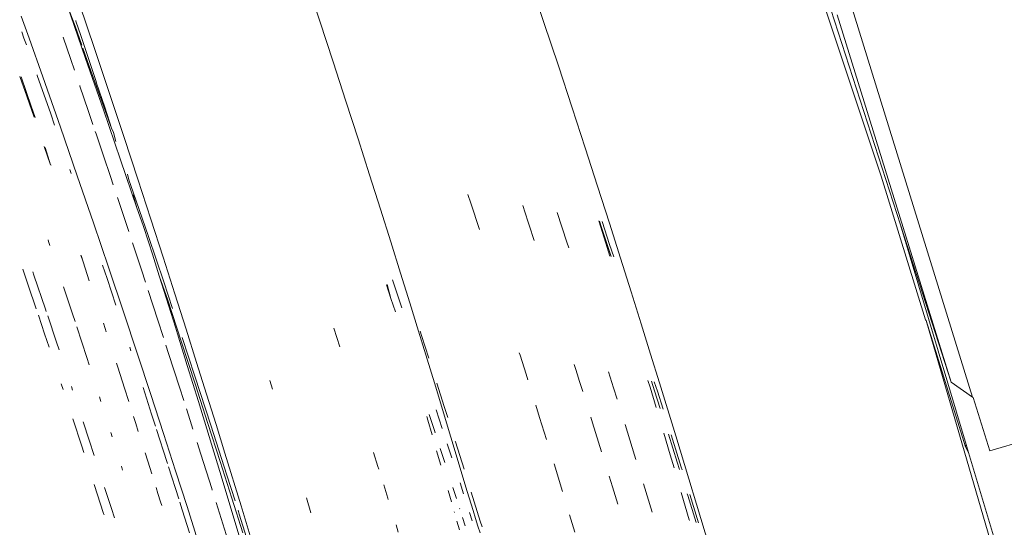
# Model space of a CAD drawing. Header units: millimetres. Extents: x 504675 to 860349, y -23215 to 63575.
# Tile 122 of 177: x 592458 to 592524, y 33338 to 33372. Entities that reach past the tile are written whole.
import ezdxf

# ---------------------------------------------------------------- set-up
doc = ezdxf.new("R2010")
doc.units = ezdxf.units.MM
doc.header["$LTSCALE"] = 10
doc.header["$PDMODE"] = 35
doc.header["$PDSIZE"] = -1000
doc.linetypes.add('LEVEL-F-OVERALL LAYOUT$0$HIDDEN', pattern=[0.375, 0.25, -0.125])
doc.layers.get('0').update_dxf_attribs({"linetype": 'CONTINUOUS'})
doc.layers.get('Defpoints').update_dxf_attribs({"color": 253, "linetype": 'CONTINUOUS'})
for name, color, linetype, lineweight in [('ARCH', 8, 'CONTINUOUS', 0), ('DIM', 8, 'CONTINUOUS', 15), ('furniture', 8, 'CONTINUOUS', 5), ('LEVEL - C OVERALL LAYOUT$0$A-EQPM', 8, 'CONTINUOUS', 5)]:
    doc.layers.add(name, color=color, linetype=linetype, lineweight=lineweight)
doc.layers.add('LEVEL-F-OVERALL LAYOUT$0$DASH1L', color=8, linetype='LEVEL-F-OVERALL LAYOUT$0$HIDDEN')
doc.styles.get("Standard").update_dxf_attribs({"font": 'verdana.ttf'})
doc.dimstyles.new('LBF 50', dxfattribs={"dimscale": 25, "dimtxt": 1.75, "dimasz": 1.75, "dimexe": 1, "dimexo": 1, "dimgap": 1, "dimtad": 1, "dimdec": 0, "dimrnd": 5, "dimzin": 12, "dimdsep": 46, "dimtxsty": 'Standard', "dimblk": 'CLOSEDBLANK', "dimcen": 0, "dimclrd": 256, "dimclre": 256, "dimclrt": 256, "dimadec": 0, "dimazin": 3, "dimtfac": 1, "dimtdec": 0, "dimtofl": 0, "dimtmove": 0, "dimatfit": 3, "dimldrblk": 'CLOSEDBLANK', "dimfxl": 0.18, "dimtolj": 1, "dimtzin": 0, "dimlwd": -1, "dimlwe": -1, "dimarcsym": 0})

# ---------------------------------------------------------------- blocks, each defined once
blk = doc.blocks.new('LEVEL - C OVERALL LAYOUT$0$Column Cladding - Column Cladding- 1200mm-V38-LEVEL C - PART PLAN 20')
at = {"layer": 'LEVEL - C OVERALL LAYOUT$0$A-EQPM', "color": 253, "lineweight": 5}
for radius, start, end in [(755, 270, 90), (746, 360, 180)]:
    blk.add_arc((0, 0), radius, start, end, dxfattribs=at)
blk = doc.blocks.new('ARCH')
at = {"layer": 'LEVEL-F-OVERALL LAYOUT$0$DASH1L'}
h = blk.add_hatch(dxfattribs=at)
h.set_pattern_fill('ANGLE', color=8, scale=10, angle=352.06644)
h.set_pattern_definition([(352.0664444, (-404119.055, 373340.98), (9.6410197, 69.1814516), [50.8, -19.05]), (82.0664444, (-404119.055, 373340.98), (-69.1814516, 9.6410197), [50.8, -19.05])])
edge = h.paths.add_edge_path(flags=16)
edge.add_line((572074.712, 35847.062), (602196.904, 29528.217))
edge.add_line((602196.904, 29528.217), (599472.63, 39352.005))
edge.add_arc((597545.364, 38817.547), 2000, 15.499436, 89.998351)
edge.add_line((597545.422, 40817.547), (573256.113, 40817.547))
edge.add_arc((576210.344, 22394.182), 18658.72, 99.1099624, 106.6903327)
edge.add_line((570851.58, 40266.829), (572074.712, 35847.062))
h.paths.add_polyline_path([(583373.777, 40815.973), (583374.097, 40875.042), (586424.097, 40859.112), (586423.937, 40815.973)], flags=16)
h.paths.add_polyline_path([(600840.891, 34605.132), (600792.778, 34591.523), (599497.965, 39260.646), (599546.078, 39274.255)])
h.paths.add_polyline_path([(587210.4, 32671.778), (587194.965, 32598.383), (582692.955, 33542.787), (582708.389, 33616.182)])
edge = h.paths.add_edge_path()
edge.add_line((572071.73, 35387.893), (601863.317, 29138.4))
edge.add_arc((601986.5, 29725.619), 600, 258.152638, 375.499436)
edge.add_line((602564.68, 29885.956), (599906.265, 39472.258))
edge.add_arc((597545.364, 38817.547), 2450, 15.499436, 89.998351)
edge.add_line((597545.435, 41267.547), (573220.478, 41267.547))
edge.add_arc((576210.344, 22394.182), 19108.72, 99.0018321, 106.2358191)
edge.add_arc((571035.465, 40164.758), 600, 106.235819, 195.468967)
edge.add_line((570457.2, 40004.728), (571616.648, 35815.082))
edge.add_arc((572194.913, 35975.111), 600, 195.468967, 258.152638)
h.paths.add_polyline_path([(587210.4, 32671.778), (587195.409, 32600.494), (587195.432, 32600.49)])
at = {"layer": 'furniture'}
for p, q in [((592505.83, 33390.432), (592515.388, 33361.705)), ((592511.139, 33375.549), (592516.658, 33358.489)), ((592477.272, 33374.788), (592478.206, 33371.975)), ((592492.054, 33374.861), (592493.056, 33371.876)), ((592461.476, 33373.021), (592462.709, 33369.505)), ((592461.476, 33373.021), (592462.017, 33371.624)), ((592462.274, 33373.161), (592463.317, 33370.085)), ((592521.421, 33347.091), (592513.374, 33373.083)), ((592458.441, 33372.288), (592458.959, 33370.837)), ((592462.051, 33372.006), (592462.064, 33371.954)), ((592462.064, 33371.954), (592462.389, 33371.006)), ((592478.206, 33371.975), (592479.095, 33369.271)), ((592520.023, 33348.085), (592512.471, 33372.381)), ((592462.017, 33371.624), (592462.46, 33370.38)), ((592493.056, 33371.876), (592494.011, 33369.001)), ((592458.476, 33371.255), (592458.626, 33370.835)), ((592458.626, 33370.835), (592458.784, 33370.392)), ((592459.869, 33368.271), (592458.959, 33370.837)), ((592461.728, 33369.419), (592461.212, 33370.915)), ((592462.389, 33371.006), (592463.4, 33367.981)), ((592462.533, 33370.173), (592462.952, 33368.996)), ((592463.317, 33370.085), (592464.313, 33367.118)), ((592461.968, 33368.72), (592461.728, 33369.419)), ((592462.709, 33369.505), (592463.892, 33366.096)), ((592462.952, 33368.996), (592463.906, 33366.291)), ((592479.095, 33369.271), (592479.941, 33366.675)), ((592494.011, 33369.001), (592494.921, 33366.237)), ((592458.815, 33366.992), (592458.362, 33368.293)), ((592459.102, 33366.345), (592458.439, 33368.282)), ((592459.49, 33368.403), (592459.501, 33368.372)), ((592459.501, 33368.372), (592460.394, 33365.833)), ((592459.869, 33368.271), (592461.036, 33364.947)), ((592462.327, 33367.674), (592462.315, 33367.707)), ((592462.88, 33366.051), (592462.327, 33367.674)), ((592463.4, 33367.981), (592463.437, 33367.868)), ((592463.437, 33367.868), (592463.975, 33366.275)), ((592459.294, 33365.605), (592458.815, 33366.992)), ((592464.313, 33367.118), (592465.262, 33364.26)), ((592459.362, 33365.579), (592459.102, 33366.345)), ((592463.892, 33366.096), (592465.023, 33362.798)), ((592463.906, 33366.291), (592464.425, 33364.879)), ((592463.975, 33366.275), (592464.425, 33364.879)), ((592479.941, 33366.675), (592480.745, 33364.185)), ((592494.921, 33366.237), (592495.786, 33363.582)), ((592460.394, 33365.833), (592460.651, 33365.092)), ((592463.194, 33365.127), (592462.88, 33366.051)), ((592461.036, 33364.947), (592462.152, 33361.73)), ((592464.425, 33364.879), (592464.544, 33364.605)), ((592463.403, 33364.51), (592463.347, 33364.674)), ((592463.898, 33363.044), (592463.403, 33364.51)), ((592464.704, 33364.003), (592464.544, 33364.605)), ((592465.262, 33364.26), (592466.167, 33361.512)), ((592480.745, 33364.185), (592481.508, 33361.802)), ((592460.375, 33362.455), (592459.962, 33363.663)), ((592460.375, 33362.455), (592460.035, 33363.599)), ((592495.786, 33363.582), (592496.609, 33361.037)), ((592464.357, 33361.678), (592463.898, 33363.044)), ((592460.427, 33362.434), (592460.375, 33362.455)), ((592465.023, 33362.798), (592466.105, 33359.611)), ((592461.67, 33362.156), (592461.761, 33361.89)), ((592462.152, 33361.73), (592463.22, 33358.621)), ((592464.538, 33361.136), (592464.357, 33361.678)), ((592465.579, 33361.47), (592465.474, 33361.842)), ((592466.167, 33361.512), (592467.027, 33358.871)), ((592482.231, 33359.524), (592481.508, 33361.802)), ((592515.388, 33361.705), (592518.33, 33352.19)), ((592465.579, 33361.47), (592465.861, 33360.654)), ((592496.609, 33361.037), (592497.389, 33358.601)), ((592464.819, 33360.293), (592465.569, 33358.036)), ((592465.861, 33360.654), (592466.862, 33357.722)), ((592465.864, 33360.462), (592466.105, 33359.611)), ((592488.212, 33359.929), (592488.026, 33360.488)), ((592466.105, 33359.611), (592466.516, 33358.446)), ((592488.212, 33359.929), (592488.787, 33358.183)), ((592491.733, 33359.559), (592491.652, 33359.757)), ((592491.733, 33359.559), (592491.739, 33359.489)), ((592482.231, 33359.524), (592482.916, 33357.352)), ((592492.413, 33357.442), (592491.739, 33359.489)), ((592493.936, 33359.297), (592494.576, 33357.334)), ((592463.22, 33358.621), (592464.239, 33355.619)), ((592466.516, 33358.446), (592466.882, 33357.299)), ((592467.027, 33358.871), (592467.846, 33356.338)), ((592496.687, 33358.742), (592497.149, 33357.275)), ((592496.733, 33358.733), (592496.873, 33358.312)), ((592496.873, 33358.312), (592497.503, 33356.401)), ((592496.902, 33358.699), (592497.406, 33357.186)), ((592497.389, 33358.601), (592498.129, 33356.272)), ((592516.658, 33358.489), (592520.023, 33348.085)), ((592521.015, 33343.948), (592516.658, 33358.489)), ((592466.862, 33357.722), (592467.876, 33354.714)), ((592460.254, 33357.392), (592460.221, 33357.488)), ((592460.346, 33357.113), (592460.254, 33357.392)), ((592465.812, 33357.3), (592466.4, 33355.515)), ((592466.882, 33357.299), (592467.138, 33356.536)), ((592482.916, 33357.352), (592483.564, 33355.283)), ((592494.693, 33356.975), (592494.576, 33357.334)), ((592497.149, 33357.275), (592497.416, 33356.418)), ((592497.406, 33357.186), (592497.677, 33356.365)), ((592462.538, 33356.04), (592462.391, 33356.479)), ((592462.538, 33356.04), (592462.419, 33356.466)), ((592467.138, 33356.536), (592467.579, 33355.114)), ((592467.846, 33356.338), (592468.623, 33353.912)), ((592462.953, 33354.79), (592462.538, 33356.04)), ((592463.832, 33355.808), (592464.128, 33354.929)), ((592498.129, 33356.272), (592498.83, 33354.051)), ((592458.903, 33354.489), (592458.54, 33355.555)), ((592459.288, 33355.146), (592459.209, 33355.379)), ((592460.049, 33352.906), (592459.288, 33355.146)), ((592464.239, 33355.619), (592465.212, 33352.724)), ((592466.668, 33354.696), (592466.4, 33355.515)), ((592467.579, 33355.114), (592468.65, 33351.714)), ((592467.579, 33355.114), (592468.124, 33353.572)), ((592483.564, 33355.283), (592484.175, 33353.318)), ((592459.434, 33352.921), (592458.903, 33354.489)), ((592461.253, 33354.374), (592461.836, 33352.599)), ((592464.128, 33354.929), (592464.713, 33353.174)), ((592467.876, 33354.714), (592468.464, 33352.951)), ((592482.922, 33353.623), (592482.624, 33354.513)), ((592482.681, 33354.541), (592482.922, 33353.623)), ((592483.654, 33352.992), (592483.024, 33354.841)), ((592467.488, 33352.185), (592466.852, 33354.133)), ((592468.623, 33353.912), (592469.36, 33351.593)), ((592498.83, 33354.051), (592499.493, 33351.936)), ((592468.124, 33353.572), (592469.064, 33350.718)), ((592483.223, 33352.721), (592482.922, 33353.623)), ((592484.175, 33353.318), (592484.75, 33351.456)), ((592459.989, 33351.275), (592459.577, 33352.499)), ((592460.105, 33352.742), (592460.049, 33352.906)), ((592460.785, 33350.723), (592460.198, 33352.464)), ((592462.005, 33352.082), (592461.836, 33352.599)), ((592465.212, 33352.724), (592466.14, 33349.935)), ((592462.78, 33349.7), (592462.116, 33351.741)), ((592464.005, 33351.635), (592463.881, 33351.977)), ((592467.86, 33351.035), (592467.488, 33352.185)), ((592499.493, 33351.936), (592500.118, 33349.928)), ((592518.33, 33352.19), (592518.359, 33352.159)), ((592518.359, 33352.159), (592524.401, 33331.442)), ((592520.962, 33343.794), (592518.359, 33352.159)), ((592460.285, 33350.391), (592459.989, 33351.275)), ((592464.07, 33351.399), (592464.005, 33351.635)), ((592468.65, 33351.714), (592468.786, 33351.28)), ((592468.786, 33351.28), (592469.442, 33349.174)), ((592469.36, 33351.593), (592470.058, 33349.38)), ((592479.138, 33351.657), (592479.541, 33350.412)), ((592485.799, 33348.036), (592484.75, 33351.456)), ((592484.953, 33351.161), (592484.861, 33351.445)), ((592485.432, 33349.665), (592484.953, 33351.161)), ((592460.957, 33350.21), (592460.785, 33350.723)), ((592468.206, 33349.966), (592468.025, 33350.524)), ((592469.064, 33350.718), (592469.959, 33347.976)), ((592469.106, 33351.021), (592469.946, 33348.47)), ((592465.632, 33350.396), (592465.711, 33350.158)), ((592466.14, 33349.935), (592467.024, 33347.253)), ((592468.922, 33347.742), (592468.206, 33349.966)), ((592491.478, 33349.852), (592491.425, 33350.021)), ((592491.875, 33348.6), (592491.478, 33349.852)), ((592500.118, 33349.928), (592500.706, 33348.025)), ((592462.937, 33349.213), (592462.78, 33349.7)), ((592464.84, 33349.059), (592464.741, 33349.341)), ((592469.442, 33349.174), (592470.173, 33346.805)), ((592470.058, 33349.38), (592470.719, 33347.272)), ((592495.168, 33348.91), (592495.064, 33349.238)), ((592465.28, 33347.677), (592464.84, 33349.059)), ((592491.987, 33348.241), (592491.875, 33348.6)), ((592495.168, 33348.91), (592495.258, 33348.625)), ((592495.258, 33348.625), (592495.418, 33348.12)), ((592497.667, 33347.692), (592497.332, 33348.75)), ((592461.219, 33347.587), (592461.093, 33347.965)), ((592469.946, 33348.47), (592470.999, 33345.236)), ((592469.959, 33347.976), (592470.81, 33345.344)), ((592474.895, 33348.181), (592475.076, 33347.612)), ((592485.799, 33348.036), (592487.979, 33340.852)), ((592486.452, 33346.47), (592485.965, 33348)), ((592495.629, 33347.449), (592495.418, 33348.12)), ((592499.942, 33348.189), (592500.079, 33347.737)), ((592500.184, 33348.137), (592500.385, 33347.51)), ((592500.364, 33348.098), (592500.564, 33347.476)), ((592501.778, 33344.531), (592500.706, 33348.025)), ((592521.421, 33347.091), (592520.023, 33348.085)), ((592461.849, 33347.537), (592461.767, 33347.781)), ((592465.563, 33346.796), (592465.28, 33347.677)), ((592466.507, 33347.726), (592467.08, 33345.967)), ((592467.024, 33347.253), (592467.866, 33344.676)), ((592469.203, 33346.866), (592468.922, 33347.742)), ((592470.719, 33347.272), (592471.342, 33345.27)), ((592497.898, 33346.956), (592497.667, 33347.692)), ((592500.079, 33347.737), (592500.48, 33346.395)), ((592500.385, 33347.51), (592500.76, 33346.335)), ((592500.564, 33347.476), (592500.94, 33346.296)), ((592463.718, 33346.788), (592463.619, 33347.096)), ((592470.173, 33346.805), (592471.588, 33342.16)), ((592492.768, 33345.748), (592492.514, 33346.563)), ((592521.421, 33347.091), (592521.478, 33347.051)), ((592521.478, 33347.051), (592522.574, 33343.529)), ((592467.08, 33345.967), (592467.338, 33345.161)), ((592469.628, 33345.538), (592469.379, 33346.314)), ((592485.804, 33344.883), (592485.458, 33345.942)), ((592486.32, 33345.018), (592485.92, 33346.237)), ((592486.685, 33345.734), (592486.452, 33346.47)), ((592461.861, 33345.642), (592462.453, 33343.837)), ((592462.935, 33344.248), (592462.537, 33345.456)), ((592466.032, 33345.335), (592465.881, 33345.807)), ((592466.196, 33344.821), (592466.032, 33345.335)), ((592469.813, 33344.956), (592469.628, 33345.538)), ((592470.81, 33345.344), (592471.619, 33342.822)), ((592470.999, 33345.236), (592472.066, 33341.915)), ((592471.342, 33345.27), (592471.929, 33343.371)), ((592485.291, 33345.8), (592485.364, 33345.554)), ((592485.364, 33345.554), (592485.646, 33344.584)), ((592493.225, 33344.28), (592492.768, 33345.748)), ((592496.161, 33345.763), (592496.279, 33345.39)), ((592496.876, 33343.469), (592496.279, 33345.39)), ((592498.43, 33345.266), (592499.057, 33343.254)), ((592464.459, 33344.466), (592464.368, 33344.753)), ((592467.411, 33344.935), (592468.087, 33342.831)), ((592467.866, 33344.676), (592468.666, 33342.205)), ((592485.857, 33344.72), (592485.804, 33344.883)), ((592500.986, 33344.705), (592501.415, 33343.27)), ((592501.299, 33344.636), (592501.886, 33342.779)), ((592501.477, 33344.597), (592502.151, 33342.458)), ((592463.266, 33343.234), (592462.935, 33344.248)), ((592470.339, 33343.304), (592470.087, 33344.094)), ((592486.958, 33343.076), (592486.657, 33343.992)), ((592487.185, 33344.156), (592487.196, 33344.12)), ((592487.196, 33344.12), (592487.764, 33342.317)), ((592501.778, 33344.531), (592504.016, 33337.168)), ((592520.962, 33343.794), (592521.015, 33343.948)), ((592521.175, 33343.413), (592521.015, 33343.948)), ((592522.574, 33343.529), (592525.295, 33344.336)), ((592462.588, 33343.422), (592462.453, 33343.837)), ((592466.824, 33342.846), (592466.647, 33343.404)), ((592471.055, 33341.039), (592470.339, 33343.304)), ((592472.999, 33339.884), (592471.929, 33343.371)), ((592481.77, 33343.425), (592482.062, 33342.5)), ((592485.95, 33343.536), (592486.228, 33342.579)), ((592486.494, 33342.751), (592486.19, 33343.691)), ((592501.415, 33343.27), (592501.67, 33342.403)), ((592520.962, 33343.794), (592521.175, 33343.413)), ((592524.719, 33331.584), (592521.175, 33343.413)), ((592467.085, 33342.019), (592466.824, 33342.846)), ((592468.087, 33342.831), (592468.128, 33342.702)), ((592471.619, 33342.822), (592472.387, 33340.41)), ((592493.722, 33342.672), (592494.288, 33340.831)), ((592499.147, 33342.964), (592499.057, 33343.254)), ((592501.886, 33342.779), (592502.034, 33342.308)), ((592465.16, 33342.248), (592465.073, 33342.525)), ((592468.198, 33342.482), (592468.875, 33340.352)), ((592468.666, 33342.205), (592469.425, 33339.838)), ((592471.588, 33342.16), (592472.93, 33337.678)), ((592482.062, 33342.5), (592482.119, 33342.317)), ((592502.151, 33342.458), (592502.208, 33342.275)), ((592463.276, 33341.305), (592463.892, 33339.394)), ((592472.066, 33341.915), (592472.605, 33340.222)), ((592487.736, 33340.678), (592487.499, 33341.409)), ((592497.598, 33341.141), (592497.379, 33341.85)), ((592499.65, 33341.339), (592500.222, 33339.48)), ((592464.41, 33339.716), (592463.957, 33341.114)), ((592467.496, 33340.715), (592467.373, 33341.105)), ((592467.67, 33340.163), (592467.496, 33340.715)), ((592471.092, 33340.923), (592471.055, 33341.039)), ((592482.713, 33340.4), (592482.444, 33341.273)), ((592486.715, 33340.898), (592486.925, 33340.164)), ((592487.257, 33340.381), (592487.026, 33341.1)), ((592488.363, 33339.592), (592487.979, 33340.852)), ((592488.238, 33340.804), (592488.838, 33338.877)), ((592497.598, 33341.141), (592497.684, 33340.871)), ((592497.949, 33339.997), (592497.684, 33340.871)), ((592502.148, 33340.777), (592502.681, 33338.964)), ((592502.542, 33340.688), (592502.576, 33340.579)), ((592502.712, 33340.65), (592503.297, 33338.768)), ((592467.744, 33339.925), (592467.67, 33340.163)), ((592468.943, 33340.136), (592469.105, 33339.625)), ((592472.228, 33337.295), (592471.346, 33340.114)), ((592472.387, 33340.41), (592473.114, 33338.108)), ((592477.323, 33340.425), (592477.629, 33339.43)), ((592482.741, 33340.32), (592482.713, 33340.4)), ((592502.576, 33340.579), (592503.131, 33338.798)), ((592463.926, 33339.289), (592463.892, 33339.394)), ((592464.61, 33339.096), (592464.41, 33339.716)), ((592469.105, 33339.625), (592469.583, 33338.103)), ((592469.425, 33339.838), (592470.146, 33337.576)), ((592472.801, 33339.603), (592472.883, 33339.343)), ((592472.999, 33339.884), (592475.234, 33332.527)), ((592487.115, 33339.495), (592487.13, 33339.443)), ((592487.478, 33339.691), (592487.467, 33339.725)), ((592488.136, 33339.443), (592488.313, 33338.895)), ((592488.363, 33339.592), (592488.531, 33339.049)), ((592472.883, 33339.343), (592473.654, 33336.896)), ((592487.289, 33338.888), (592487.459, 33338.294)), ((592487.838, 33338.561), (592487.657, 33339.129)), ((592488.531, 33339.049), (592488.683, 33338.556)), ((592488.957, 33338.493), (592488.838, 33338.877)), ((592495.101, 33338.161), (592494.756, 33339.295)), ((592502.681, 33338.964), (592502.694, 33338.917)), ((592483.26, 33338.646), (592483.41, 33338.161)), ((592488.683, 33338.556), (592488.822, 33338.113))]:
    blk.add_line(p, q, dxfattribs=at)
at = {"color": 253, "lineweight": 5, "rotation": 352.0664444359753}
blk.add_blockref('LEVEL - C OVERALL LAYOUT$0$Column Cladding - Column Cladding- 1200mm-V38-LEVEL C - PART PLAN 20', (591721.713, 33073.944), dxfattribs=at)
blk = doc.blocks.new('_ClosedBlank')
at = {"color": 0, "linetype": 'ByBlock', "lineweight": -2}
for p, q in [((-1, 0.1667), (0, 0)), ((-1, 0.1667), (-1, -0.1667)), ((0, 0), (-1, -0.1667))]:
    blk.add_line(p, q, dxfattribs=at)
blk = doc.blocks.new('*D67')
at = {"layer": 'Defpoints', "color": 0, "ltscale": 0.25, "transparency": 16777216}
for p in [(592954.14, 34131.711), (593370.787, 32690.738), (592853.033, 32541.033)]:
    blk.add_point(p, dxfattribs=at)
at = {"layer": 'DIM', "ltscale": 0.25}
for p, q in [((592930.124, 34124.767), (592412.37, 33975.062)), ((592448.538, 33939.978), (592840.881, 32583.061)), ((593346.771, 32683.793), (592829.017, 32534.089))]:
    blk.add_line(p, q, dxfattribs=at)
at = {"layer": 'DIM', "ltscale": 0.25, "xscale": 43.75, "yscale": 43.75, "zscale": 43.75}
for p, rotation in [((592436.386, 33982.006), 106.1268337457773), ((592853.033, 32541.033), 286.1268337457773)]:
    blk.add_blockref('_ClosedBlank', p, dxfattribs=dict(at, rotation=rotation))
at = {"layer": 'DIM', "ltscale": 0.25, "insert": (592718.726, 33282.921), "char_height": 100, "attachment_point": 5, "rotation": 286.12683}
blk.add_mtext('\\A1;1500', dxfattribs=at)

msp = doc.modelspace()

# ---------------------------------------------------------------- block references
at = {"layer": 'ARCH'}
msp.add_blockref('ARCH', (0, 0), dxfattribs=at)

# ---------------------------------------------------------------- dimensions: what is measured, and where the dimension line sits
at = {"layer": 'DIM', "color": 1, "ltscale": 0.25}
dim = msp.add_linear_dim(base=(592853.033, 32541.033), p1=(592954.14, 34131.711), p2=(593370.787, 32690.738), angle=106.12683, dimstyle='LBF 50', override={"dimtxt": 4, "dimtad": 3}, dxfattribs=at)
dim.commit()
dim.dimension.update_dxf_attribs({"geometry": '*D67', "text_midpoint": (592718.726, 33282.921)})

doc.saveas('drawing.dxf')
